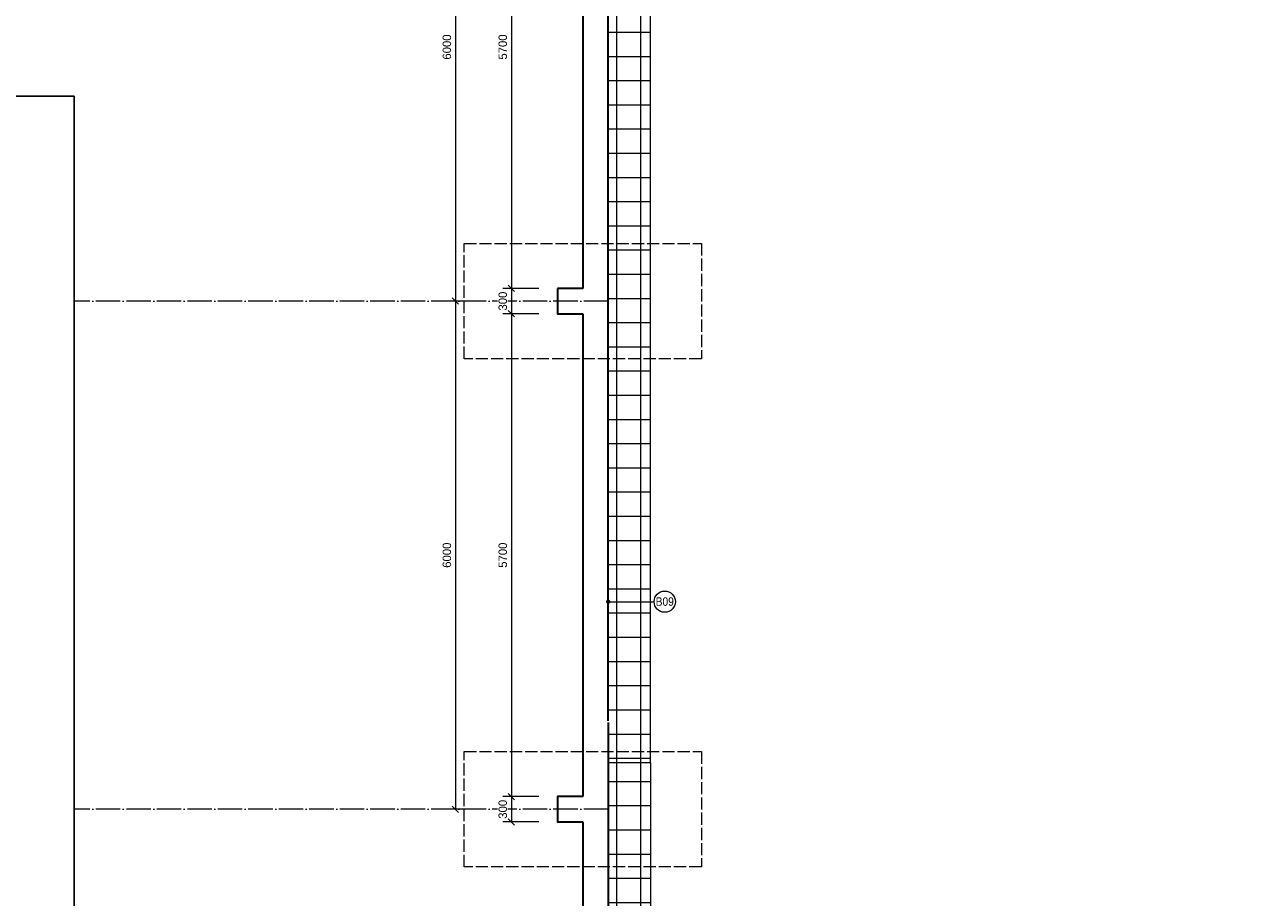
# Model space of a CAD drawing. Header units: millimetres. Extents: x -291499 to 405099, y -171163 to 417446.
# Tile 38 of 256: x -100814 to -86463, y 38934 to 49246. Entities that reach past the tile are written whole.
import ezdxf
from ezdxf.enums import TextEntityAlignment as Align

# ---------------------------------------------------------------- set-up
doc = ezdxf.new("R2010")
doc.units = ezdxf.units.MM
doc.header["$LTSCALE"] = 12
doc.header["$PDMODE"] = 35
doc.header["$PDSIZE"] = -4
doc.linetypes.add('ACAD_ISO02W100', pattern=[15, 12, -3])
doc.linetypes.add('ACAD_ISO04W100', pattern=[30, 24, -3, 0, -3])
for name, color, linetype, lineweight in [('BP_tenka', 82, 'Continuous', 9), ('BP_tlusta', 92, 'Continuous', 15), ('BP_velmi_tlusta', 92, 'Continuous', 35), ('koty', 6, 'Continuous', 9), ('srafy', 6, 'Continuous', 9), ('tenka', 6, 'Continuous', 9), ('text', 6, 'Continuous', 9), ('tlusta', 7, 'Continuous', 15), ('velmi_tlusta', 4, 'Continuous', 35)]:
    doc.layers.add(name, color=color, linetype=linetype, lineweight=lineweight)
doc.layers.add('netisk', color=30, linetype='Continuous', plot=False)
doc.styles.add('laplan', font='txt', dxfattribs={"height": 2})
doc.styles.add('laplan N', font='txt')
doc.dimstyles.new('laplan', dxfattribs={"dimscale": 0, "dimtxt": 2, "dimasz": 1.5, "dimexe": 2, "dimexo": 0, "dimgap": 1, "dimtad": 1, "dimdec": 0, "dimrnd": 5, "dimzin": 1, "dimtxsty": 'laplan', "dimblk": 'OBLIQUE', "dimcen": 2, "dimclrd": 256, "dimclre": 256, "dimclrt": 256, "dimadec": 0, "dimazin": 0, "dimtfac": 1, "dimtdec": 0, "dimtmove": 1, "dimatfit": 2, "dimfxl": 6.5, "dimfxlon": 1, "dimtfill": 1, "dimlwd": 13, "dimlwe": -1, "dimarcsym": 0})

# ---------------------------------------------------------------- blocks, each defined once
blk = doc.blocks.new('_OBLIQUE')
at = {"color": 0, "linetype": 'ByBlock'}
blk.add_line((-0.5, -0.5), (0.5, 0.5), dxfattribs=at)
blk = doc.blocks.new('*D1283')
at = {"layer": 'Defpoints', "color": 0, "transparency": 16777216}
for p in [(-94519, 51828), (-95063, 46128), (-94519, 46128)]:
    blk.add_point(p, dxfattribs=at)
at = {"layer": 'koty', "transparency": 16777216}
for p, q in [((-94738, 51828), (-95163, 51828)), ((-94738, 46128), (-95163, 46128))]:
    blk.add_line(p, q, dxfattribs=at)
at = {"layer": 'koty', "lineweight": 13, "transparency": 16777216}
blk.add_line((-95063, 51828), (-95063, 46128), dxfattribs=at)
at = {"layer": 'koty', "lineweight": 13, "transparency": 16777216, "xscale": 75, "yscale": 75, "zscale": 75}
for p, rotation in [((-95063, 51828), 90), ((-95063, 46128), 270)]:
    blk.add_blockref('_OBLIQUE', p, dxfattribs=dict(at, rotation=rotation))
at = {"layer": 'koty', "transparency": 16777216, "insert": (-95164, 48978), "char_height": 100, "attachment_point": 5, "rotation": 90, "style": 'laplan', "bg_fill": 3, "box_fill_scale": 1.1, "bg_fill_color": 256, "bg_fill_true_color": 13158600, "bg_fill_transparency": 0}
blk.add_mtext('5700', dxfattribs=at)
blk = doc.blocks.new('*D1284')
at = {"layer": 'Defpoints', "color": 0, "transparency": 16777216}
for p in [(-94519, 46128), (-94519, 45828)]:
    blk.add_point(p, dxfattribs=at)
at = {"layer": 'koty', "transparency": 16777216}
for p, q in [((-94738, 46128), (-95163, 46128)), ((-94738, 45828), (-95163, 45828))]:
    blk.add_line(p, q, dxfattribs=at)
at = {"layer": 'koty', "lineweight": 13, "transparency": 16777216}
blk.add_line((-95063, 46128), (-95063, 45828), dxfattribs=at)
at = {"layer": 'koty', "transparency": 16777216, "insert": (-95164, 45978), "char_height": 100, "attachment_point": 5, "rotation": 90, "style": 'laplan', "bg_fill": 3, "box_fill_scale": 1.1, "bg_fill_color": 256, "bg_fill_true_color": 13158600, "bg_fill_transparency": 0}
blk.add_mtext('300', dxfattribs=at)
at = {"layer": 'Defpoints', "color": 0, "transparency": 16777216}
blk.add_point((-95063, 45828), dxfattribs=at)
at = {"layer": 'koty', "lineweight": 13, "transparency": 16777216, "xscale": 75, "yscale": 75, "zscale": 75}
for p, rotation in [((-95063, 46128), 90), ((-95063, 45828), 270)]:
    blk.add_blockref('_OBLIQUE', p, dxfattribs=dict(at, rotation=rotation))
blk = doc.blocks.new('*D1285')
at = {"layer": 'Defpoints', "color": 0, "transparency": 16777216}
for p in [(-94519, 45828), (-95063, 40128), (-94519, 40128)]:
    blk.add_point(p, dxfattribs=at)
at = {"layer": 'koty', "transparency": 16777216}
for p, q in [((-94738, 45828), (-95163, 45828)), ((-94738, 40128), (-95163, 40128))]:
    blk.add_line(p, q, dxfattribs=at)
at = {"layer": 'koty', "lineweight": 13, "transparency": 16777216}
blk.add_line((-95063, 45828), (-95063, 40128), dxfattribs=at)
at = {"layer": 'koty', "lineweight": 13, "transparency": 16777216, "xscale": 75, "yscale": 75, "zscale": 75}
for p, rotation in [((-95063, 45828), 90), ((-95063, 40128), 270)]:
    blk.add_blockref('_OBLIQUE', p, dxfattribs=dict(at, rotation=rotation))
at = {"layer": 'koty', "transparency": 16777216, "insert": (-95164, 42978), "char_height": 100, "attachment_point": 5, "rotation": 90, "style": 'laplan', "bg_fill": 3, "box_fill_scale": 1.1, "bg_fill_color": 256, "bg_fill_true_color": 13158600, "bg_fill_transparency": 0}
blk.add_mtext('5700', dxfattribs=at)
blk = doc.blocks.new('*D1286')
at = {"layer": 'Defpoints', "color": 0, "transparency": 16777216}
for p in [(-94519, 40128), (-94519, 39828)]:
    blk.add_point(p, dxfattribs=at)
at = {"layer": 'koty', "transparency": 16777216}
for p, q in [((-94738, 40128), (-95163, 40128)), ((-94738, 39828), (-95163, 39828))]:
    blk.add_line(p, q, dxfattribs=at)
at = {"layer": 'koty', "lineweight": 13, "transparency": 16777216}
blk.add_line((-95063, 40128), (-95063, 39828), dxfattribs=at)
at = {"layer": 'koty', "transparency": 16777216, "insert": (-95164, 39978), "char_height": 100, "attachment_point": 5, "rotation": 90, "style": 'laplan', "bg_fill": 3, "box_fill_scale": 1.1, "bg_fill_color": 256, "bg_fill_true_color": 13158600, "bg_fill_transparency": 0}
blk.add_mtext('300', dxfattribs=at)
at = {"layer": 'Defpoints', "color": 0, "transparency": 16777216}
blk.add_point((-95063, 39828), dxfattribs=at)
at = {"layer": 'koty', "lineweight": 13, "transparency": 16777216, "xscale": 75, "yscale": 75, "zscale": 75}
for p, rotation in [((-95063, 40128), 90), ((-95063, 39828), 270)]:
    blk.add_blockref('_OBLIQUE', p, dxfattribs=dict(at, rotation=rotation))
blk = doc.blocks.new('*D1289')
at = {"layer": 'Defpoints', "color": 0, "transparency": 16777216}
for p in [(-94600, 51978), (-95723, 45978), (-94519, 45978)]:
    blk.add_point(p, dxfattribs=at)
at = {"layer": 'koty', "transparency": 16777216}
for p, q in [((-95398, 51978), (-95823, 51978)), ((-95398, 45978), (-95823, 45978))]:
    blk.add_line(p, q, dxfattribs=at)
at = {"layer": 'koty', "lineweight": 13, "transparency": 16777216}
blk.add_line((-95723, 51978), (-95723, 45978), dxfattribs=at)
at = {"layer": 'koty', "lineweight": 13, "transparency": 16777216, "xscale": 75, "yscale": 75, "zscale": 75}
for p, rotation in [((-95723, 51978), 90), ((-95723, 45978), 270)]:
    blk.add_blockref('_OBLIQUE', p, dxfattribs=dict(at, rotation=rotation))
at = {"layer": 'koty', "transparency": 16777216, "insert": (-95824, 48978), "char_height": 100, "attachment_point": 5, "rotation": 90, "style": 'laplan', "bg_fill": 3, "box_fill_scale": 1.1, "bg_fill_color": 256, "bg_fill_true_color": 13158600, "bg_fill_transparency": 0}
blk.add_mtext('6000', dxfattribs=at)
blk = doc.blocks.new('*D1290')
at = {"layer": 'Defpoints', "color": 0, "transparency": 16777216}
for p in [(-94519, 45978), (-95723, 39978), (-94519, 39978)]:
    blk.add_point(p, dxfattribs=at)
at = {"layer": 'koty', "transparency": 16777216}
for p, q in [((-95398, 45978), (-95823, 45978)), ((-95398, 39978), (-95823, 39978))]:
    blk.add_line(p, q, dxfattribs=at)
at = {"layer": 'koty', "lineweight": 13, "transparency": 16777216}
blk.add_line((-95723, 45978), (-95723, 39978), dxfattribs=at)
at = {"layer": 'koty', "lineweight": 13, "transparency": 16777216, "xscale": 75, "yscale": 75, "zscale": 75}
for p, rotation in [((-95723, 45978), 90), ((-95723, 39978), 270)]:
    blk.add_blockref('_OBLIQUE', p, dxfattribs=dict(at, rotation=rotation))
at = {"layer": 'koty', "transparency": 16777216, "insert": (-95824, 42978), "char_height": 100, "attachment_point": 5, "rotation": 90, "style": 'laplan', "bg_fill": 3, "box_fill_scale": 1.1, "bg_fill_color": 256, "bg_fill_true_color": 13158600, "bg_fill_transparency": 0}
blk.add_mtext('6000', dxfattribs=at)
blk = doc.blocks.new('*U1319')
at = {"color": 0, "linetype": 'ByBlock'}
blk.add_line((0, -13.36), (0, -2.5), dxfattribs=at)
at = {"color": 0, "linetype": 'ByBlock', "ltscale": 200, "const_width": 0.5}
blk.add_lwpolyline([(0.25, -13.36, 1), (-0.25, -13.36, 1)], format="xyb", close=True, dxfattribs=at)
at = {"color": 0, "linetype": 'ByBlock'}
blk.add_circle((0, 0), 2.5, dxfattribs=at)
at = {"color": 0, "linetype": 'ByBlock', "style": 'laplan N', "width": 0.9}
blk.add_attdef('OZNACENI', text='', height=2, rotation=90, dxfattribs=at).set_placement((-0.03, 0), align=Align.MIDDLE_CENTER)

msp = doc.modelspace()

# ---------------------------------------------------------------- hatches: boundary and pattern name
at = {"layer": 'koty'}
h = msp.add_hatch(dxfattribs=at)
h.set_pattern_fill('ANSI37', color=8, scale=90, angle=45)
h.set_pattern_definition([(90, (-100677.63, 32591.28), (-285.75, 0), []), (180, (-100677.63, 32591.28), (-6e-14, -285.75), [])])
h.paths.add_polyline_path([(-93419.5, 40525.9), (-93919.3, 40525.9), (-93919.5, 23392.2), (-93419.5, 23392.2)])
at = {"layer": 'srafy', "transparency": 33554610}
h = msp.add_hatch(dxfattribs=at)
h.set_pattern_fill('ANSI37', color=92, scale=90, angle=45)
h.set_pattern_definition([(90, (-100677.63, 49724.92), (-285.75, 0), []), (180, (-100677.63, 49724.92), (-6e-14, -285.75), [])])
h.paths.add_polyline_path([(-73837.5, 42291.6), (-73837.5, 43241.6), (-73537.5, 43241.6), (-73537.5, 42291.6)])
h.paths.add_polyline_path([(-74162.5, 42391.6), (-74162.5, 42491.6), (-73837.5, 42491.6), (-73837.5, 42391.6)])
h.paths.add_polyline_path([(-73537.5, 42391.6), (-73537.5, 42491.6), (-73212.5, 42491.6), (-73212.5, 42391.6)])
h.paths.add_polyline_path([(-73212.5, 43141.6), (-73212.5, 43041.6), (-73537.5, 43041.6), (-73537.5, 43141.6)])
h.paths.add_polyline_path([(-73837.5, 43141.6), (-73837.5, 43041.6), (-74162.5, 43041.6), (-74162.5, 43141.6)])
h.paths.add_polyline_path([(-73796.8, 44079.2), (-74121.8, 44079.2), (-74121.8, 44179.2), (-73796.8, 44179.2)])
h.paths.add_polyline_path([(-73496.8, 43979.2), (-73796.8, 43979.2), (-73796.8, 44929.2), (-73496.8, 44929.2)])
h.paths.add_polyline_path([(-73171.8, 44179.2), (-73171.8, 44079.2), (-73496.8, 44079.2), (-73496.8, 44179.2)])
h.paths.add_polyline_path([(-73171.8, 44829.2), (-73171.8, 44729.2), (-73496.8, 44729.2), (-73496.8, 44829.2)])
h.paths.add_polyline_path([(-73796.8, 44729.2), (-74121.8, 44729.2), (-74121.8, 44829.2), (-73796.8, 44829.2)])
h.paths.add_polyline_path([(-74127.2, 46526.5), (-73802.2, 46526.5), (-73802.2, 46426.5), (-74127.2, 46426.5)])
h.paths.add_polyline_path([(-73502.2, 45676.5), (-73802.2, 45676.5), (-73802.2, 46626.5), (-73502.2, 46626.5)])
h.paths.add_polyline_path([(-73177.2, 46526.5), (-73177.2, 46426.5), (-73502.2, 46426.5), (-73502.2, 46526.5)])
h.paths.add_polyline_path([(-73802.2, 45876.5), (-73802.2, 45776.5), (-74127.2, 45776.5), (-74127.2, 45876.5)])
h.paths.add_polyline_path([(-73177.2, 45876.5), (-73177.2, 45776.5), (-73502.2, 45776.5), (-73502.2, 45876.5)])
h.paths.add_polyline_path([(-93419.5, 51336.3), (-90737.2, 51382.2), (-90720, 51866.1), (-74595.5, 51290), (-74694.4, 41834.2), (-73646.7, 41784.3), (-73228.3, 40661), (-72856.8, 40620.1), (-72856.8, 40525.9), (-72234.3, 40525.9), (-72144.3, 46609.3), (-74148.5, 46746.3), (-74107.9, 51272.6), (-72074.1, 51200), (-72066.6, 51700), (-91199.1, 52383.5), (-91218.7, 51874), (-93919.4, 51827.9), (-93919.5, 40525.9), (-93419.5, 40525.9)])

# ---------------------------------------------------------------- linework, layer by layer
at = {"layer": 'BP_tlusta'}
for q in [(-93419.5, 51336.3), (-93919.5, 40525.9)]:
    msp.add_line((-93419.5, 40525.9), q, dxfattribs=at)
at = {"layer": 'BP_velmi_tlusta'}
msp.add_lwpolyline([(-93919.5, 41022.4), (-93919.5, 51827.9)], dxfattribs=at)
at = {"layer": 'netisk'}
for p in [(-105073.4, 48395.8), (-100223.7, 26717.2)]:
    msp.add_line(p, (-100223.7, 48395.8), dxfattribs=at)
at = {"layer": 'tenka'}
msp.add_line((-93419.5, 40525.9), (-93419.5, 23392.2), dxfattribs=at)
at = {"layer": 'tlusta', "linetype": 'ACAD_ISO04W100'}
for p, q in [((-93919.5, 45977.9), (-100223.7, 45977.9)), ((-93919.5, 39977.9), (-100223.7, 39977.9))]:
    msp.add_line(p, q, dxfattribs=at)
at = {"layer": 'tlusta', "linetype": 'ACAD_ISO02W100'}
for points in [[(-92818.8, 45296.7), (-95620.1, 45296.7), (-95620.1, 46659.1), (-92818.8, 46659.1)], [(-92818.8, 39296.7), (-95620.1, 39296.7), (-95620.1, 40659.1), (-92818.8, 40659.1)]]:
    msp.add_lwpolyline(points, close=True, dxfattribs=at)
at = {"layer": 'velmi_tlusta'}
for p, q in [((-94219.5, 51827.9), (-94219.5, 46127.9)), ((-94219.5, 45827.9), (-94219.5, 40127.9)), ((-93919.5, 41000.9), (-93919.5, 23392.2)), ((-94219.5, 39827.9), (-94219.5, 34127.9))]:
    msp.add_line(p, q, dxfattribs=at)
for points in [[(-94219.5, 46127.9), (-94519.5, 46127.9)], [(-94519.5, 46127.9), (-94519.5, 45827.9), (-94219.5, 45827.9)], [(-94219.5, 40127.9), (-94519.5, 40127.9), (-94519.5, 39827.9), (-94219.5, 39827.9)]]:
    msp.add_lwpolyline(points, dxfattribs=at)

# ---------------------------------------------------------------- block references
at = {"layer": 'BP_tenka', "xscale": 50, "yscale": 50, "zscale": 50, "rotation": 270}
msp.add_blockref('*U1319', (-93251.7, 42429), dxfattribs=at).add_auto_attribs({'OZNACENI': 'B09'})

# ---------------------------------------------------------------- texts
at = {"layer": 'text', "insert": (-95209, 34432.1), "char_height": 150, "attachment_point": 1, "rotation": 90, "style": 'laplan N'}
msp.add_mtext_dynamic_manual_height_columns('\\pi1880.72915;SKLADOVACÍ HALA\\P\\pi2434.22915;(MLÝN)', width=5545.815, gutter_width=500, heights=[0], dxfattribs=at)

# ---------------------------------------------------------------- next in the draw order: dimensions: what is measured, and where the dimension line sits
at = {"layer": 'koty'}
dim = msp.add_linear_dim(base=(-95062.5, 46127.9), p1=(-94519.5, 51827.9), p2=(-94519.5, 46127.9), angle=90, dimstyle='laplan', dxfattribs=at)
dim.commit()
dim.dimension.update_dxf_attribs({"geometry": '*D1283', "text_midpoint": (-95163.5, 48977.9)})

# ---------------------------------------------------------------- next in the draw order: dimensions: what is measured, and where the dimension line sits
dim = msp.add_linear_dim(base=(-95062.5, 45827.9), p1=(-94519.5, 46127.9), p2=(-94519.5, 45827.9), angle=90, dimstyle='laplan', dxfattribs=at)
dim.commit()
dim.dimension.update_dxf_attribs({"geometry": '*D1284', "text_midpoint": (-95062.5, 45977.9), "dimtype": 160})

# ---------------------------------------------------------------- next in the draw order: dimensions: what is measured, and where the dimension line sits
for base, p1, p2, picture, middle in [((-95723.3, 45977.9), (-94600.1, 51977.9), (-94519.5, 45977.9), '*D1289', (-95824.3, 48977.9)), ((-95062.5, 40127.9), (-94519.5, 45827.9), (-94519.5, 40127.9), '*D1285', (-95163.5, 42977.9))]:
    dim = msp.add_linear_dim(base=base, p1=p1, p2=p2, angle=90, dimstyle='laplan', dxfattribs=at)
    dim.commit()
    dim.dimension.update_dxf_attribs({"geometry": picture, "text_midpoint": middle})

# ---------------------------------------------------------------- next in the draw order: dimensions: what is measured, and where the dimension line sits
dim = msp.add_linear_dim(base=(-95062.5, 39827.9), p1=(-94519.5, 40127.9), p2=(-94519.5, 39827.9), angle=90, dimstyle='laplan', dxfattribs=at)
dim.commit()
dim.dimension.update_dxf_attribs({"geometry": '*D1286', "text_midpoint": (-95062.5, 39977.9), "dimtype": 160})

# ---------------------------------------------------------------- next in the draw order: dimensions: what is measured, and where the dimension line sits
dim = msp.add_linear_dim(base=(-95723.3, 39977.9), p1=(-94519.5, 45977.9), p2=(-94519.5, 39977.9), angle=90, dimstyle='laplan', dxfattribs=at)
dim.commit()
dim.dimension.update_dxf_attribs({"geometry": '*D1290', "text_midpoint": (-95824.3, 42977.9)})

doc.saveas('drawing.dxf')
